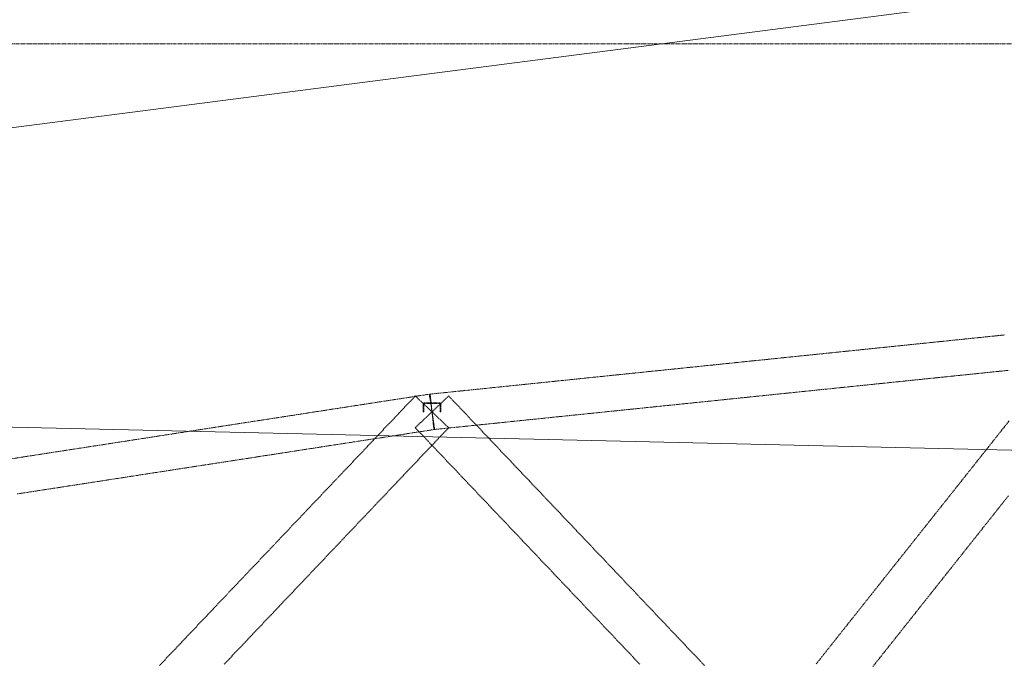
# Model space of a CAD drawing. Header units: millimetres. Extents: x -176817 to 571382, y -58489 to 156123.
# Tile 12 of 256: x -54022 to -47393, y -24723 to -20394. Entities that reach past the tile are written whole.
import ezdxf

# ---------------------------------------------------------------- set-up
doc = ezdxf.new("R2010")
doc.units = ezdxf.units.MM
doc.header["$LTSCALE"] = 0.2
doc.linetypes.add('HIDDEN', pattern=[9.525, 6.35, -3.175])
doc.layers.add('-AAA Podkład', color=252, linetype='Continuous', lineweight=13)
doc.layers.add('-AAA Wymiar', color=1, linetype='Continuous', lineweight=18)

# ---------------------------------------------------------------- blocks, each defined once
blk = doc.blocks.new('Podkład rev.B')
at = {"layer": '-AAA Podkład', "linetype": 'HIDDEN', "ltscale": 5, "elevation": 0}
blk.add_lwpolyline([(36922.7, -38239.2), (-1301.7, -38239.2), (-1301.7, -45629.3), (36922.7, -45629.3)], close=True, dxfattribs=at)
at = {"layer": '-AAA Podkład', "linetype": 'HIDDEN', "ltscale": 5}
for points in [[(7704.9, -40201.2), (7634.6, -40208.5), (7564.3, -40215.7), (7493.9, -40223), (7423.6, -40230.2), (7353.3, -40237.5), (7283, -40244.7), (7212.7, -40251.9), (7142.4, -40259.2), (7072.1, -40266.4), (7001.8, -40273.7), (6931.4, -40280.9), (6861.1, -40288.2), (6790.8, -40295.4), (6720.5, -40302.7), (6650.2, -40309.9), (6579.9, -40317.2), (6509.6, -40324.4), (6439.3, -40331.7), (6368.9, -40338.9), (6298.6, -40346.2), (6228.3, -40353.4), (6158, -40360.6), (6087.7, -40367.9), (6017.4, -40375.1), (5947.1, -40382.4), (5876.8, -40389.6), (5806.4, -40396.9), (5736.1, -40404.1), (5665.8, -40411.4), (5595.5, -40418.6), (5525.2, -40425.9), (5454.9, -40433.1), (5384.6, -40440.4), (5314.3, -40447.6), (5243.9, -40454.9), (5173.6, -40462.1), (5103.3, -40469.4), (5033, -40476.6), (4962.7, -40483.8), (4892.4, -40491.1), (4822.1, -40498.3), (4751.8, -40505.6), (4681.4, -40512.8), (4611.1, -40520.1), (4540.8, -40527.3), (4470.5, -40534.6), (4400.2, -40541.8), (4329.9, -40549.1), (4259.6, -40556.3), (4189.3, -40563.6), (4118.9, -40570.8), (4048.6, -40578.1), (3978.3, -40585.3), (3908, -40592.5), (3837.7, -40599.8), (3843.8, -40659.5), (3850, -40719.2), (3856.2, -40778.8), (3862.3, -40838.5), (3932.6, -40831.3), (4002.9, -40824), (4073.2, -40816.8), (4143.6, -40809.5), (4213.9, -40802.3), (4284.2, -40795.1), (4354.5, -40787.8), (4424.8, -40780.6), (4495.1, -40773.3), (4565.4, -40766.1), (4635.7, -40758.8), (4706.1, -40751.6), (4776.4, -40744.3), (4846.7, -40737.1), (4917, -40729.8), (4987.3, -40722.6), (5057.6, -40715.3), (5127.9, -40708.1), (5198.2, -40700.8), (5268.6, -40693.6), (5338.9, -40686.3), (5409.2, -40679.1), (5479.5, -40671.9), (5549.8, -40664.6), (5620.1, -40657.4), (5690.4, -40650.1), (5760.7, -40642.9), (5831.1, -40635.6), (5901.4, -40628.4), (5971.7, -40621.1), (6042, -40613.9), (6112.3, -40606.6), (6182.6, -40599.4), (6252.9, -40592.1), (6323.2, -40584.9), (6393.6, -40577.6), (6463.9, -40570.4), (6534.2, -40563.2), (6604.5, -40555.9), (6674.8, -40548.7), (6745.1, -40541.4), (6815.4, -40534.2), (6885.7, -40526.9), (6956.1, -40519.7), (7026.4, -40512.4), (7096.7, -40505.2), (7167, -40497.9), (7237.3, -40490.7), (7307.6, -40483.4), (7377.9, -40476.2), (7448.2, -40468.9), (7518.6, -40461.7), (7588.9, -40454.4), (7659.2, -40447.2), (7729.5, -40440)], [(7736.4, -40779.3), (7701.2, -40823.6), (7666.1, -40867.9), (7630.9, -40912.2), (7595.8, -40956.5), (7560.6, -41000.8), (7525.5, -41045.1), (7490.3, -41089.5), (7455.1, -41133.8), (7420, -41178.1), (7384.8, -41222.4), (7349.7, -41266.7), (7314.5, -41311), (7279.4, -41355.3), (7244.2, -41399.6), (7209, -41443.9), (7173.9, -41488.2), (7138.7, -41532.5), (7103.6, -41576.8), (7068.4, -41621.1), (7033.3, -41665.4), (6998.1, -41709.7), (6963, -41754), (6927.8, -41798.4), (6892.6, -41842.7), (6857.5, -41887), (6822.3, -41931.3), (6787.2, -41975.6), (6752, -42019.9), (6716.9, -42064.2), (6681.7, -42108.5), (6646.5, -42152.8), (6611.4, -42197.1), (6576.2, -42241.4), (6541.1, -42285.7), (6505.9, -42330), (6470.8, -42374.3), (6435.6, -42418.6)], [(6819.1, -42434.1), (6854.2, -42389.8), (6889.4, -42345.5), (6924.5, -42301.2), (6959.7, -42256.9), (6994.9, -42212.6), (7030, -42168.3), (7065.2, -42124), (7100.3, -42079.7), (7135.5, -42035.3), (7170.6, -41991), (7205.8, -41946.7), (7241, -41902.4), (7276.1, -41858.1), (7311.3, -41813.8), (7346.4, -41769.5), (7381.6, -41725.2), (7416.7, -41680.9), (7451.9, -41636.6), (7487, -41592.3), (7522.2, -41548), (7557.4, -41503.7), (7592.5, -41459.4), (7627.7, -41415.1), (7662.8, -41370.8), (7698, -41326.4), (7733.1, -41282.1)], [(3868.3, -40837.8), (3859.2, -40778.5), (3850, -40719.2), (3840.8, -40659.9), (3831.7, -40600.6), (3761.4, -40611.4), (3691, -40622.3), (3620.7, -40633.2), (3550.4, -40644), (3480.1, -40654.9), (3409.8, -40665.8), (3339.5, -40676.6), (3269.2, -40687.5), (3198.9, -40698.4), (3128.5, -40709.2), (3058.2, -40720.1), (2987.9, -40731), (2917.6, -40741.8), (2847.3, -40752.7), (2777, -40763.6), (2706.7, -40774.4), (2636.4, -40785.3), (2566, -40796.2), (2495.7, -40807), (2425.4, -40817.9), (2355.1, -40828.8), (2284.8, -40839.7), (2214.5, -40850.5), (2144.2, -40861.4), (2073.9, -40872.3), (2003.5, -40883.1), (1933.2, -40894), (1862.9, -40904.9), (1792.6, -40915.7), (1722.3, -40926.6), (1652, -40937.5), (1581.7, -40948.3), (1511.4, -40959.2), (1441, -40970.1), (1370.7, -40980.9), (1300.4, -40991.8), (1230.1, -41002.7), (1159.8, -41013.5), (1089.5, -41024.4), (1019.2, -41035.3)], [(1055.8, -41272.4), (1126.1, -41261.6), (1196.5, -41250.7), (1266.8, -41239.8), (1337.1, -41229), (1407.4, -41218.1), (1477.7, -41207.2), (1548, -41196.4), (1618.3, -41185.5), (1688.6, -41174.6), (1759, -41163.8), (1829.3, -41152.9), (1899.6, -41142), (1969.9, -41131.2), (2040.2, -41120.3), (2110.5, -41109.4), (2180.8, -41098.6), (2251.1, -41087.7), (2321.5, -41076.8), (2391.8, -41066), (2462.1, -41055.1), (2532.4, -41044.2), (2602.7, -41033.4), (2673, -41022.5), (2743.3, -41011.6), (2813.6, -41000.8), (2884, -40989.9), (2954.3, -40979), (3024.6, -40968.2), (3094.9, -40957.3), (3165.2, -40946.4), (3235.5, -40935.6), (3305.8, -40924.7), (3376.1, -40913.8), (3446.5, -40903), (3516.8, -40892.1), (3587.1, -40881.2), (3657.4, -40870.4), (3727.7, -40859.5), (3798, -40848.6), (3868.3, -40837.8)], [(3962.5, -40825.8), (3906.2, -40772.5), (3850, -40719.2), (3793.8, -40665.8), (3737.5, -40612.5), (3702.4, -40649.5), (3667.2, -40686.6), (3632.1, -40723.7), (3596.9, -40760.7), (3561.8, -40797.8), (3526.6, -40834.8), (3491.5, -40871.9), (3456.3, -40909), (3421.1, -40946), (3386, -40983.1), (3350.8, -41020.1), (3315.7, -41057.2), (3280.5, -41094.3), (3245.4, -41131.3), (3210.2, -41168.4), (3175, -41205.4), (3139.9, -41242.5), (3104.7, -41279.6), (3069.6, -41316.6), (3034.4, -41353.7), (2999.3, -41390.7), (2964.1, -41427.8), (2929, -41464.9), (2893.8, -41501.9), (2858.6, -41539), (2823.5, -41576), (2788.3, -41613.1), (2753.2, -41650.2), (2718, -41687.2), (2682.9, -41724.3), (2647.7, -41761.3), (2612.5, -41798.4), (2577.4, -41835.4), (2542.2, -41872.5), (2507.1, -41909.6), (2471.9, -41946.6), (2436.8, -41983.7), (2401.6, -42020.7), (2366.5, -42057.8), (2331.3, -42094.9), (2296.1, -42131.9), (2261, -42169), (2225.8, -42206), (2190.7, -42243.1), (2155.5, -42280.2), (2120.4, -42317.2), (2085.2, -42354.3), (2050, -42391.3), (2014.9, -42428.4)], [(2450.7, -42419.4), (2485.9, -42382.3), (2521, -42345.3), (2556.2, -42308.2), (2591.4, -42271.2), (2626.5, -42234.1), (2661.7, -42197), (2696.8, -42160), (2732, -42122.9), (2767.1, -42085.9), (2802.3, -42048.8), (2837.5, -42011.7), (2872.6, -41974.7), (2907.8, -41937.6), (2942.9, -41900.6), (2978.1, -41863.5), (3013.2, -41826.4), (3048.4, -41789.4), (3083.5, -41752.3), (3118.7, -41715.3), (3153.9, -41678.2), (3189, -41641.1), (3224.2, -41604.1), (3259.3, -41567), (3294.5, -41530), (3329.6, -41492.9), (3364.8, -41455.9), (3400, -41418.8), (3435.1, -41381.7), (3470.3, -41344.7), (3505.4, -41307.6), (3540.6, -41270.6), (3575.7, -41233.5), (3610.9, -41196.4), (3646, -41159.4), (3681.2, -41122.3), (3716.4, -41085.3), (3751.5, -41048.2), (3786.7, -41011.1), (3821.8, -40974.1), (3857, -40937), (3892.1, -40900), (3927.3, -40862.9), (3962.5, -40825.8)], [(5685.1, -42428.4), (5650, -42391.3), (5614.8, -42354.3), (5579.6, -42317.2), (5544.5, -42280.2), (5509.3, -42243.1), (5474.2, -42206), (5439, -42169), (5403.9, -42131.9), (5368.7, -42094.9), (5333.5, -42057.8), (5298.4, -42020.7), (5263.2, -41983.7), (5228.1, -41946.6), (5192.9, -41909.6), (5157.8, -41872.5), (5122.6, -41835.4), (5087.5, -41798.4), (5052.3, -41761.3), (5017.1, -41724.3), (4982, -41687.2), (4946.8, -41650.2), (4911.7, -41613.1), (4876.5, -41576), (4841.4, -41539), (4806.2, -41501.9), (4771, -41464.9), (4735.9, -41427.8), (4700.7, -41390.7), (4665.6, -41353.7), (4630.4, -41316.6), (4595.3, -41279.6), (4560.1, -41242.5), (4525, -41205.4), (4489.8, -41168.4), (4454.6, -41131.3), (4419.5, -41094.3), (4384.3, -41057.2), (4349.2, -41020.1), (4314, -40983.1), (4278.9, -40946), (4243.7, -40909), (4208.5, -40871.9), (4173.4, -40834.8), (4138.2, -40797.8), (4103.1, -40760.7), (4067.9, -40723.7), (4032.8, -40686.6), (3997.6, -40649.5), (3962.5, -40612.5), (3906.2, -40665.8), (3850, -40719.2), (3793.8, -40772.5), (3737.5, -40825.8), (3772.7, -40862.9), (3807.9, -40900), (3843, -40937), (3878.2, -40974.1), (3913.3, -41011.1), (3948.5, -41048.2), (3983.6, -41085.3), (4018.8, -41122.3), (4054, -41159.4), (4089.1, -41196.4), (4124.3, -41233.5), (4159.4, -41270.6), (4194.6, -41307.6), (4229.7, -41344.7), (4264.9, -41381.7), (4300, -41418.8), (4335.2, -41455.9), (4370.4, -41492.9), (4405.5, -41530), (4440.7, -41567), (4475.8, -41604.1), (4511, -41641.1), (4546.1, -41678.2), (4581.3, -41715.3), (4616.5, -41752.3), (4651.6, -41789.4), (4686.8, -41826.4), (4721.9, -41863.5), (4757.1, -41900.6), (4792.2, -41937.6), (4827.4, -41974.7), (4862.5, -42011.7), (4897.7, -42048.8), (4932.9, -42085.9), (4968, -42122.9), (5003.2, -42160), (5038.3, -42197), (5073.5, -42234.1), (5108.6, -42271.2), (5143.8, -42308.2), (5179, -42345.3), (5214.1, -42382.3), (5249.3, -42419.4)], [(3790, -40667), (3790, -40719.2), (3794, -40719.2), (3794, -40667), (3794, -40666.9), (3794, -40666.8), (3794, -40666.7), (3794, -40666.6), (3794, -40666.5), (3794, -40666.4), (3794.1, -40666.3), (3794.1, -40666.2), (3794.1, -40666.1), (3794.1, -40666), (3794.1, -40665.9), (3794.2, -40665.8), (3794.2, -40665.7), (3794.2, -40665.7), (3794.3, -40665.6), (3794.3, -40665.5), (3794.3, -40665.4), (3794.4, -40665.3), (3794.4, -40665.2), (3794.5, -40665.1), (3794.5, -40665), (3794.6, -40664.9), (3794.6, -40664.9), (3794.7, -40664.8), (3794.7, -40664.7), (3794.8, -40664.6), (3794.8, -40664.5), (3794.9, -40664.5), (3795, -40664.4), (3795, -40664.3), (3795.1, -40664.2), (3795.2, -40664.2), (3795.2, -40664.1), (3795.3, -40664), (3795.4, -40664), (3795.5, -40663.9), (3795.5, -40663.8), (3795.6, -40663.8), (3795.7, -40663.7), (3795.8, -40663.7), (3795.9, -40663.6), (3795.9, -40663.6), (3796, -40663.5), (3796.1, -40663.5), (3796.2, -40663.4), (3796.3, -40663.4), (3796.4, -40663.3), (3796.5, -40663.3), (3796.6, -40663.3), (3796.7, -40663.2), (3796.7, -40663.2), (3796.8, -40663.2), (3796.9, -40663.1), (3797, -40663.1), (3797.1, -40663.1), (3797.2, -40663.1), (3797.3, -40663), (3797.4, -40663), (3797.5, -40663), (3797.6, -40663), (3797.7, -40663), (3797.8, -40663), (3797.9, -40663), (3798, -40663), (3850, -40663), (3902, -40663), (3902.1, -40663), (3902.2, -40663), (3902.3, -40663), (3902.4, -40663), (3902.5, -40663), (3902.6, -40663), (3902.7, -40663), (3902.8, -40663.1), (3902.9, -40663.1), (3903, -40663.1), (3903.1, -40663.1), (3903.2, -40663.2), (3903.3, -40663.2), (3903.3, -40663.2), (3903.4, -40663.3), (3903.5, -40663.3), (3903.6, -40663.3), (3903.7, -40663.4), (3903.8, -40663.4), (3903.9, -40663.5), (3904, -40663.5), (3904.1, -40663.6), (3904.1, -40663.6), (3904.2, -40663.7), (3904.3, -40663.7), (3904.4, -40663.8), (3904.5, -40663.8), (3904.5, -40663.9), (3904.6, -40664), (3904.7, -40664), (3904.8, -40664.1), (3904.8, -40664.2), (3904.9, -40664.2), (3905, -40664.3), (3905, -40664.4), (3905.1, -40664.5), (3905.2, -40664.5), (3905.2, -40664.6), (3905.3, -40664.7), (3905.3, -40664.8), (3905.4, -40664.9), (3905.4, -40664.9), (3905.5, -40665), (3905.5, -40665.1), (3905.6, -40665.2), (3905.6, -40665.3), (3905.7, -40665.4), (3905.7, -40665.5), (3905.7, -40665.6), (3905.8, -40665.7), (3905.8, -40665.7), (3905.8, -40665.8), (3905.9, -40665.9), (3905.9, -40666), (3905.9, -40666.1), (3905.9, -40666.2), (3905.9, -40666.3), (3906, -40666.4), (3906, -40666.5), (3906, -40666.6), (3906, -40666.7), (3906, -40666.8), (3906, -40666.9), (3906, -40667), (3906, -40719.2), (3910, -40719.2), (3910, -40667), (3910, -40666.8), (3910, -40666.6), (3910, -40666.4), (3910, -40666.2), (3909.9, -40666), (3909.9, -40665.8), (3909.9, -40665.6), (3909.8, -40665.4), (3909.8, -40665.2), (3909.8, -40665.1), (3909.7, -40664.9), (3909.7, -40664.7), (3909.6, -40664.5), (3909.5, -40664.3), (3909.5, -40664.1), (3909.4, -40663.9), (3909.3, -40663.8), (3909.2, -40663.6), (3909.1, -40663.4), (3909.1, -40663.2), (3909, -40663.1), (3908.9, -40662.9), (3908.8, -40662.7), (3908.7, -40662.6), (3908.5, -40662.4), (3908.4, -40662.2), (3908.3, -40662.1), (3908.2, -40661.9), (3908.1, -40661.8), (3907.9, -40661.6), (3907.8, -40661.5), (3907.7, -40661.3), (3907.5, -40661.2), (3907.4, -40661.1), (3907.2, -40660.9), (3907.1, -40660.8), (3906.9, -40660.7), (3906.8, -40660.6), (3906.6, -40660.4), (3906.4, -40660.3), (3906.3, -40660.2), (3906.1, -40660.1), (3905.9, -40660), (3905.8, -40659.9), (3905.6, -40659.8), (3905.4, -40659.8), (3905.2, -40659.7), (3905.1, -40659.6), (3904.9, -40659.5), (3904.7, -40659.4), (3904.5, -40659.4), (3904.3, -40659.3), (3904.1, -40659.3), (3903.9, -40659.2), (3903.8, -40659.2), (3903.6, -40659.1), (3903.4, -40659.1), (3903.2, -40659.1), (3903, -40659), (3902.8, -40659), (3902.6, -40659), (3902.4, -40659), (3902.2, -40659), (3902, -40659), (3850, -40659), (3798, -40659), (3797.8, -40659), (3797.6, -40659), (3797.4, -40659), (3797.2, -40659), (3797, -40659), (3796.8, -40659.1), (3796.6, -40659.1), (3796.4, -40659.1), (3796.2, -40659.2), (3796.1, -40659.2), (3795.9, -40659.3), (3795.7, -40659.3), (3795.5, -40659.4), (3795.3, -40659.4), (3795.1, -40659.5), (3794.9, -40659.6), (3794.8, -40659.7), (3794.6, -40659.8), (3794.4, -40659.8), (3794.2, -40659.9), (3794.1, -40660), (3793.9, -40660.1), (3793.7, -40660.2), (3793.6, -40660.3), (3793.4, -40660.4), (3793.2, -40660.6), (3793.1, -40660.7), (3792.9, -40660.8), (3792.8, -40660.9), (3792.6, -40661.1), (3792.5, -40661.2), (3792.3, -40661.3), (3792.2, -40661.5), (3792.1, -40661.6), (3791.9, -40661.8), (3791.8, -40661.9), (3791.7, -40662.1), (3791.6, -40662.2), (3791.5, -40662.4), (3791.3, -40662.6), (3791.2, -40662.7), (3791.1, -40662.9), (3791, -40663.1), (3790.9, -40663.2), (3790.9, -40663.4), (3790.8, -40663.6), (3790.7, -40663.8), (3790.6, -40663.9), (3790.5, -40664.1), (3790.5, -40664.3), (3790.4, -40664.5), (3790.3, -40664.7), (3790.3, -40664.9), (3790.2, -40665.1), (3790.2, -40665.2), (3790.2, -40665.4), (3790.1, -40665.6), (3790.1, -40665.8), (3790.1, -40666), (3790, -40666.2), (3790, -40666.4), (3790, -40666.6), (3790, -40666.8), (3790, -40667)]]:
    blk.add_lwpolyline(points, dxfattribs=at)

msp = doc.modelspace()

# ---------------------------------------------------------------- linework, layer by layer
at = {"layer": '-AAA Wymiar'}
for p, q in [((-9928.1317, -15412.833), (-67317.0633, -22834.3987)), ((-67317.0633, -22834.3987), (-10136.3136, -24152.2473))]:
    msp.add_line(p, q, dxfattribs=at)

# ---------------------------------------------------------------- block references
msp.add_blockref('Podkład rev.B', (-55095.7819, 17683.4632, 0), dxfattribs=at)

doc.saveas('drawing.dxf')
